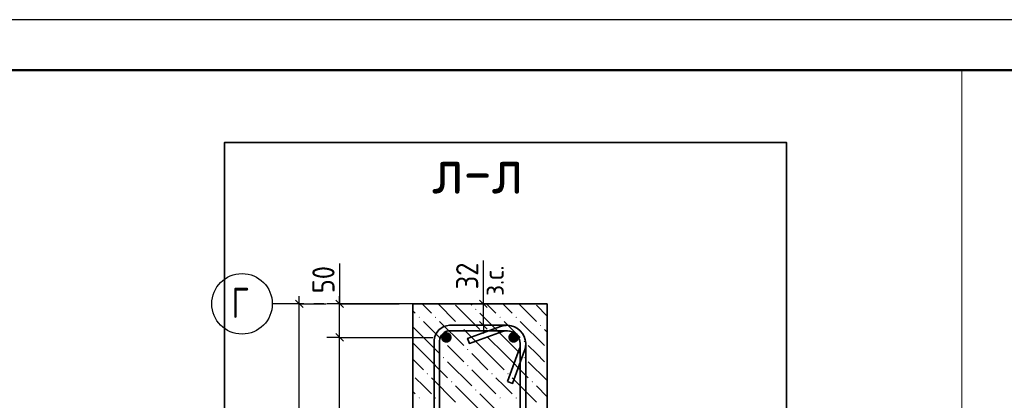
# Model space of a CAD drawing. Header units: millimetres. Extents: x 0 to 42000, y 0 to 29700.
# Tile 9 of 12: x 11707 to 21466, y 25925 to 29700. Entities that reach past the tile are written whole.
import ezdxf

# ---------------------------------------------------------------- set-up
doc = ezdxf.new("R2010")
doc.units = ezdxf.units.MM
doc.linetypes.add('______5', pattern=[1100, 800, -100, 100, -100])
for name, color, linetype, lineweight in [('S1 Продольная арматура', 7, 'Continuous', 35), ('Standard', 7, 'Continuous', 25), ('ЖБ Пилон', 7, 'Continuous', 35), ('Заголовок чертежа', 7, 'Continuous', 25)]:
    doc.layers.add(name, color=color, linetype=linetype, lineweight=lineweight)
doc.layers.add('Оси', color=7, linetype='______5')
doc.layers.add('Размерная выноска', color=7, linetype='Continuous')
doc.layers.add('Хомут', color=7, linetype='Continuous', lineweight=25, true_color=0x6e3c1e)
doc.styles.add('ISOCPEUR', font='txt')

msp = doc.modelspace()

# ---------------------------------------------------------------- hatches: boundary and pattern name
at = {"layer": 'S1 Продольная арматура', "linetype": 'Continuous', "lineweight": 18, "transparency": 33554687}
for points in [[(15989.1, 26549), (15985, 26569.4), (15973.5, 26586.7), (15956.2, 26598.3), (15935.8, 26602.3), (15915.4, 26598.3), (15898, 26586.7), (15886.5, 26569.4), (15882.4, 26549), (15886.5, 26528.6), (15898, 26511.3), (15915.4, 26499.7), (15935.8, 26495.7), (15956.2, 26499.7), (15973.5, 26511.3), (15985, 26528.6)], [(15989.1, 26549), (15985, 26569.4), (15973.5, 26586.7), (15956.2, 26598.3), (15935.8, 26602.3), (15915.4, 26598.3), (15898, 26586.7), (15886.5, 26569.4), (15882.4, 26549), (15886.5, 26528.6), (15898, 26511.3), (15915.4, 26499.7), (15935.8, 26495.7), (15956.2, 26499.7), (15973.5, 26511.3), (15985, 26528.6)], [(16655.8, 26549), (16651.7, 26569.4), (16640.1, 26586.7), (16622.8, 26598.3), (16602.4, 26602.3), (16582, 26598.3), (16564.7, 26586.7), (16553.1, 26569.4), (16549.1, 26549), (16553.1, 26528.6), (16564.7, 26511.3), (16582, 26499.7), (16602.4, 26495.7), (16622.8, 26499.7), (16640.1, 26511.3), (16651.7, 26528.6)], [(16655.8, 26549), (16651.7, 26569.4), (16640.1, 26586.7), (16622.8, 26598.3), (16602.4, 26602.3), (16582, 26598.3), (16564.7, 26586.7), (16553.1, 26569.4), (16549.1, 26549), (16553.1, 26528.6), (16564.7, 26511.3), (16582, 26499.7), (16602.4, 26495.7), (16622.8, 26499.7), (16640.1, 26511.3), (16651.7, 26528.6)]]:
    msp.add_hatch(color=7, dxfattribs=at).paths.add_polyline_path(points)
at = {"layer": 'ЖБ Пилон', "linetype": 'Continuous', "lineweight": 18, "transparency": 33554687}
for points in [[(15661.3, 26748.5), (15667.8, 26755), (15674.3, 26748.5), (15667.8, 26742)], [(15821.3, 26748.5), (15827.8, 26755), (15834.3, 26748.5), (15827.8, 26742)], [(16221.3, 26828.5), (16227.8, 26835), (16234.3, 26828.5), (16227.8, 26822)], [(16461.3, 26748.5), (16467.8, 26755), (16474.3, 26748.5), (16467.8, 26742)], [(16621.3, 26748.5), (16627.8, 26755), (16634.3, 26748.5), (16627.8, 26742)], [(16061.3, 26668.5), (16067.8, 26675), (16074.3, 26668.5), (16067.8, 26662)], [(16861.3, 26668.5), (16867.8, 26675), (16874.3, 26668.5), (16867.8, 26662)], [(16301.3, 26588.5), (16307.8, 26595), (16314.3, 26588.5), (16307.8, 26582)], [(15901.3, 26508.5), (15907.8, 26515), (15914.3, 26508.5), (15907.8, 26502)], [(16701.3, 26508.5), (16707.8, 26515), (16714.3, 26508.5), (16707.8, 26502)], [(15901.3, 26348.5), (15907.8, 26355), (15914.3, 26348.5), (15907.8, 26342)], [(16141.3, 26428.5), (16147.8, 26435), (16154.3, 26428.5), (16147.8, 26422)], [(16701.3, 26348.5), (16707.8, 26355), (16714.3, 26348.5), (16707.8, 26342)], [(16141.3, 26268.5), (16147.8, 26275), (16154.3, 26268.5), (16147.8, 26262)], [(15741.3, 26188.5), (15747.8, 26195), (15754.3, 26188.5), (15747.8, 26182)], [(16381.3, 26188.5), (16387.8, 26195), (16394.3, 26188.5), (16387.8, 26182)], [(16541.3, 26188.5), (16547.8, 26195), (16554.3, 26188.5), (16547.8, 26182)], [(15981.3, 26108.5), (15987.8, 26115), (15994.3, 26108.5), (15987.8, 26102)], [(16781.3, 26108.5), (16787.8, 26115), (16794.3, 26108.5), (16787.8, 26102)], [(16221.3, 26028.5), (16227.8, 26035), (16234.3, 26028.5), (16227.8, 26022)], [(15661.3, 25948.5), (15667.8, 25955), (15674.3, 25948.5), (15667.8, 25942)], [(15821.3, 25948.5), (15827.8, 25955), (15834.3, 25948.5), (15827.8, 25942)], [(16461.3, 25948.5), (16467.8, 25955), (16474.3, 25948.5), (16467.8, 25942)], [(16621.3, 25948.5), (16627.8, 25955), (16634.3, 25948.5), (16627.8, 25942)]]:
    msp.add_hatch(color=7, dxfattribs=at).paths.add_polyline_path(points, flags=16)

# ---------------------------------------------------------------- linework, layer by layer
at = {"layer": 'Standard', "color": 7, "linetype": 'Continuous', "lineweight": -3, "transparency": 33554687}
for p, q in [((14477.7, 26882.3), (14477.7, 26957.3)), ((14877.7, 26882.3), (14877.7, 26957.3)), ((16302.4, 26882.3), (16302.4, 26957.3)), ((14477.7, 26882.3), (14352.7, 26882.3)), ((14477.7, 26882.3), (14602.7, 26882.3)), ((14477.7, 26882.3), (14744.3, 26882.3)), ((14877.7, 26882.3), (14752.7, 26882.3)), ((14877.7, 26882.3), (15002.7, 26882.3)), ((14877.7, 26882.3), (15469.1, 26882.3)), ((14877.7, 26549), (14877.7, 26882.3)), ((16302.4, 26882.3), (16177.4, 26882.3)), ((16302.4, 26882.3), (16427.4, 26882.3)), ((16302.4, 26669), (16302.4, 26882.3)), ((16302.4, 26669), (16177.4, 26669)), ((16302.4, 26669), (16427.4, 26669)), ((16302.4, 26669), (16302.4, 26594)), ((14877.7, 26549), (14752.7, 26549)), ((14877.7, 26549), (15002.7, 26549)), ((14877.7, 26549), (15802.4, 26549)), ((14877.7, 24549), (14877.7, 26549))]:
    msp.add_line(p, q, dxfattribs=at)
at = {"layer": 'Standard', "color": 7, "linetype": 'Continuous', "lineweight": 25, "transparency": 33554687}
for p, q in [((14515.2, 26844.8), (14440.2, 26919.8)), ((14915.2, 26844.8), (14840.2, 26919.8)), ((16339.9, 26844.8), (16264.9, 26919.8)), ((16339.9, 26631.5), (16264.9, 26706.5)), ((14915.2, 26511.5), (14840.2, 26586.5))]:
    msp.add_line(p, q, dxfattribs=at)
msp.add_lwpolyline([(0, 0), (42000, 0), (42000, 29700), (0, 29700), (0, 0)], close=True, dxfattribs=at)
at = {"layer": 'Standard', "color": 7, "linetype": 'Continuous', "lineweight": 50, "transparency": 33554687}
msp.add_lwpolyline([(2000, 29200), (41500, 29200), (41500, 500), (2000, 500), (2000, 29200)], close=True, dxfattribs=at)
at = {"layer": 'Standard', "color": 7, "linetype": 'Continuous', "lineweight": 35, "transparency": 33554687}
msp.add_lwpolyline([(23000, 29200), (2000, 29200), (2000, 500), (23000, 500), (23000, 29200)], dxfattribs=at)
at = {"layer": 'Standard', "color": 7, "linetype": 'Continuous', "lineweight": 13, "transparency": 33554687}
msp.add_lwpolyline([(21046.1, 29200), (2000, 29200), (2000, 13705.3), (21046.1, 13705.3), (21046.1, 29200)], dxfattribs=at)
at = {"layer": 'Standard', "color": 254, "linetype": 'Continuous', "lineweight": 35, "true_color": 0xc4c4ff, "transparency": 33554687}
msp.add_lwpolyline([(13737.6, 17916.6), (19306.5, 17916.6), (19306.5, 28483.4), (13737.6, 28483.4), (13737.6, 17916.6)], dxfattribs=at)
at = {"layer": 'Standard', "color": 7, "linetype": 'Continuous', "lineweight": -3, "transparency": 33554687}
msp.add_lwpolyline([(14477.7, 20215.7), (14477.7, 23199.6), (14477.7, 23199.6), (14477.7, 26882.3)], dxfattribs=at)
at = {"layer": 'ЖБ Пилон', "color": 7, "linetype": 'Continuous', "lineweight": 35, "transparency": 33554687}
for p, q in [((15602.4, 26882.3), (15602.4, 20215.7)), ((16935.8, 26882.3), (15602.4, 26882.3)), ((16935.8, 20215.7), (16935.8, 26882.3))]:
    msp.add_line(p, q, dxfattribs=at)
at = {"layer": 'ЖБ Пилон', "color": 9, "linetype": 'Continuous', "lineweight": 18, "true_color": 0xc7c7c7, "transparency": 33554687}
for p, q in [((15707.8, 26868.5), (15693.9, 26882.3)), ((15787.8, 26788.5), (15707.8, 26868.5)), ((15853.9, 26882.3), (16027.8, 26708.5)), ((16027.8, 26868.5), (16267.8, 26628.5)), ((16173.9, 26882.3), (16187.8, 26868.5)), ((16333.9, 26882.3), (16427.8, 26788.5)), ((16507.8, 26868.5), (16493.9, 26882.3)), ((16587.8, 26788.5), (16507.8, 26868.5)), ((16653.9, 26882.3), (16827.8, 26708.5)), ((16827.8, 26868.5), (16935.8, 26760.5)), ((15602.4, 26813.8), (15627.8, 26788.5)), ((16507.8, 26548.5), (16267.8, 26788.5)), ((15707.8, 26548.5), (15602.4, 26653.8)), ((15707.8, 26708.5), (15867.8, 26548.5)), ((15867.8, 26708.5), (16107.8, 26468.5)), ((16507.8, 26708.5), (16667.8, 26548.5)), ((16667.8, 26708.5), (16907.8, 26468.5)), ((15707.8, 26548.5), (15867.8, 26388.5)), ((16347.8, 26388.5), (16107.8, 26628.5)), ((16347.8, 26548.5), (16507.8, 26388.5)), ((16507.8, 26548.5), (16667.8, 26388.5)), ((16935.8, 26600.5), (16907.8, 26628.5)), ((15602.4, 26493.8), (15707.8, 26388.5)), ((16027.8, 26388.5), (15947.8, 26468.5)), ((16827.8, 26388.5), (16747.8, 26468.5)), ((15707.8, 26388.5), (15947.8, 26148.5)), ((16107.8, 26308.5), (16027.8, 26388.5)), ((16187.8, 26388.5), (16347.8, 26228.5)), ((16347.8, 26388.5), (16507.8, 26228.5)), ((16507.8, 26388.5), (16747.8, 26148.5)), ((16907.8, 26308.5), (16827.8, 26388.5)), ((15602.4, 26333.8), (15707.8, 26228.5)), ((15947.8, 26308.5), (16187.8, 26068.5)), ((16747.8, 26308.5), (16935.8, 26120.5)), ((16187.8, 26228.5), (16427.8, 25988.5)), ((15707.8, 26068.5), (15627.8, 26148.5)), ((15787.8, 25988.5), (15707.8, 26068.5)), ((15787.8, 26148.5), (16027.8, 25908.5)), ((16027.8, 26068.5), (16267.8, 25828.5)), ((16507.8, 26068.5), (16427.8, 26148.5)), ((16587.8, 25988.5), (16507.8, 26068.5)), ((16587.8, 26148.5), (16827.8, 25908.5)), ((16827.8, 26068.5), (16935.8, 25960.5)), ((15602.4, 26013.8), (15627.8, 25988.5)), ((16507.8, 25748.5), (16267.8, 25988.5))]:
    msp.add_line(p, q, dxfattribs=at)
at = {"layer": 'Оси', "color": 8, "linetype": '______5', "lineweight": -3, "transparency": 33554687}
msp.add_line((15622.1, 26882.3), (14211, 26882.3), dxfattribs=at)
at = {"layer": 'Оси', "color": 7, "linetype": 'Continuous', "lineweight": -3, "transparency": 33554687}
msp.add_circle((13911, 26882.3), 300, dxfattribs=at)
at = {"layer": 'Размерная выноска', "color": 7, "linetype": 'Continuous', "lineweight": -3, "transparency": 33554687}
for p, q in [((14877.7, 27282.3), (14877.7, 26882.3)), ((16302.4, 26882.3), (16302.4, 27312.6))]:
    msp.add_line(p, q, dxfattribs=at)
at = {"layer": 'Хомут', "color": 7, "linetype": 'Continuous', "lineweight": 35, "transparency": 33554687}
for points in [[(15815.8, 22578.8), (15815.8, 26519.2), (15819.6, 26546.6), (15829, 26575.1), (15843.7, 26601.4), (15861.8, 26623), (15883.4, 26641.1), (15909.7, 26655.8), (15938.2, 26665.2), (15965.6, 26669), (16544.6, 26669), (16577.1, 26664.5), (16611, 26653.3), (16642.2, 26635.9), (16667.8, 26614.4), (16689.3, 26588.7), (16706.7, 26557.6), (16717.9, 26523.7), (16722.4, 26491.2), (16722.4, 26480.4), (16722.2, 26472.8), (16721.6, 26465.2), (16720.8, 26457.5), (16719.6, 26449.9), (16718.1, 26442.4), (16716.3, 26434.9), (16714.2, 26427.5), (16711.8, 26420.3), (16592.6, 26092.7), (16542.5, 26111)], [(15815.8, 22578.8), (15815.8, 26519.2), (15819.6, 26546.6), (15829, 26575.1), (15843.7, 26601.4), (15861.8, 26623), (15883.4, 26641.1), (15909.7, 26655.8), (15938.2, 26665.2), (15965.6, 26669), (16544.6, 26669), (16577.1, 26664.5), (16611, 26653.3), (16642.2, 26635.9), (16667.8, 26614.4), (16689.3, 26588.7), (16706.7, 26557.6), (16717.9, 26523.7), (16722.4, 26491.2), (16722.4, 26480.4), (16722.2, 26472.8), (16721.6, 26465.2), (16720.8, 26457.5), (16719.6, 26449.9), (16718.1, 26442.4), (16716.3, 26434.9), (16714.2, 26427.5), (16711.8, 26420.3), (16592.6, 26092.7), (16542.5, 26111)], [(15815.8, 22578.8), (15815.8, 26519.2), (15819.6, 26546.6), (15829, 26575.1), (15843.7, 26601.4), (15861.8, 26623), (15883.4, 26641.1), (15909.7, 26655.8), (15938.2, 26665.2), (15965.6, 26669), (16544.6, 26669), (16577.1, 26664.5), (16611, 26653.3), (16642.2, 26635.9), (16667.8, 26614.4), (16689.3, 26588.7), (16706.7, 26557.6), (16717.9, 26523.7), (16722.4, 26491.2), (16722.4, 26480.4), (16722.2, 26472.8), (16721.6, 26465.2), (16720.8, 26457.5), (16719.6, 26449.9), (16718.1, 26442.4), (16716.3, 26434.9), (16714.2, 26427.5), (16711.8, 26420.3), (16592.6, 26092.7), (16542.5, 26111)], [(15815.8, 22578.8), (15815.8, 26519.2), (15819.6, 26546.6), (15829, 26575.1), (15843.7, 26601.4), (15861.8, 26623), (15883.4, 26641.1), (15909.7, 26655.8), (15938.2, 26665.2), (15965.6, 26669), (16544.6, 26669), (16577.1, 26664.5), (16611, 26653.3), (16642.2, 26635.9), (16667.8, 26614.4), (16689.3, 26588.7), (16706.7, 26557.6), (16717.9, 26523.7), (16722.4, 26491.2), (16722.4, 26480.4), (16722.2, 26472.8), (16721.6, 26465.2), (16720.8, 26457.5), (16719.6, 26449.9), (16718.1, 26442.4), (16716.3, 26434.9), (16714.2, 26427.5), (16711.8, 26420.3), (16592.6, 26092.7), (16542.5, 26111)], [(15815.8, 22578.8), (15815.8, 26519.2), (15819.6, 26546.6), (15829, 26575.1), (15843.7, 26601.4), (15861.8, 26623), (15883.4, 26641.1), (15909.7, 26655.8), (15938.2, 26665.2), (15965.6, 26669), (16544.6, 26669), (16577.1, 26664.5), (16611, 26653.3), (16642.2, 26635.9), (16667.8, 26614.4), (16689.3, 26588.7), (16706.7, 26557.6), (16717.9, 26523.7), (16722.4, 26491.2), (16722.4, 26480.4), (16722.2, 26472.8), (16721.6, 26465.2), (16720.8, 26457.5), (16719.6, 26449.9), (16718.1, 26442.4), (16716.3, 26434.9), (16714.2, 26427.5), (16711.8, 26420.3), (16592.6, 26092.7), (16542.5, 26111)], [(15815.8, 22578.8), (15815.8, 26519.2), (15819.6, 26546.6), (15829, 26575.1), (15843.7, 26601.4), (15861.8, 26623), (15883.4, 26641.1), (15909.7, 26655.8), (15938.2, 26665.2), (15965.6, 26669), (16544.6, 26669), (16577.1, 26664.5), (16611, 26653.3), (16642.2, 26635.9), (16667.8, 26614.4), (16689.3, 26588.7), (16706.7, 26557.6), (16717.9, 26523.7), (16722.4, 26491.2), (16722.4, 26480.4), (16722.2, 26472.8), (16721.6, 26465.2), (16720.8, 26457.5), (16719.6, 26449.9), (16718.1, 26442.4), (16716.3, 26434.9), (16714.2, 26427.5), (16711.8, 26420.3), (16592.6, 26092.7), (16542.5, 26111)], [(16669.1, 22582.5), (16669.1, 26487.5), (16665.7, 26511.6), (16657.7, 26536), (16645.2, 26558.3), (16630, 26576.5), (16611.8, 26591.7), (16589.4, 26604.3), (16565, 26612.3), (16540.9, 26615.7), (16534.6, 26615.7), (16529, 26615.5), (16523.5, 26615.1), (16518, 26614.5), (16512.6, 26613.6), (16507.2, 26612.6), (16501.9, 26611.3), (16496.6, 26609.8), (16491.2, 26608), (16164.4, 26489.1), (16146.1, 26539.2), (16473.8, 26658.4), (16480.9, 26660.8), (16488.3, 26662.9), (16495.8, 26664.7), (16503.3, 26666.2), (16510.9, 26667.4), (16518.6, 26668.2), (16526.3, 26668.8), (16533.8, 26669), (16544.6, 26669), (16577.1, 26664.5), (16611, 26653.3), (16642.2, 26635.9), (16667.8, 26614.4), (16689.3, 26588.7), (16706.7, 26557.6), (16717.9, 26523.7), (16722.4, 26491.2), (16722.4, 22578.8)], [(16669.1, 22582.5), (16669.1, 26487.5), (16665.7, 26511.6), (16657.7, 26536), (16645.2, 26558.3), (16630, 26576.5), (16611.8, 26591.7), (16589.4, 26604.3), (16565, 26612.3), (16540.9, 26615.7), (16534.6, 26615.7), (16529, 26615.5), (16523.5, 26615.1), (16518, 26614.5), (16512.6, 26613.6), (16507.2, 26612.6), (16501.9, 26611.3), (16496.6, 26609.8), (16491.2, 26608), (16164.4, 26489.1), (16146.1, 26539.2), (16473.8, 26658.4), (16480.9, 26660.8), (16488.3, 26662.9), (16495.8, 26664.7), (16503.3, 26666.2), (16510.9, 26667.4), (16518.6, 26668.2), (16526.3, 26668.8), (16533.8, 26669), (16544.6, 26669), (16577.1, 26664.5), (16611, 26653.3), (16642.2, 26635.9), (16667.8, 26614.4), (16689.3, 26588.7), (16706.7, 26557.6), (16717.9, 26523.7), (16722.4, 26491.2), (16722.4, 22578.8)], [(16669.1, 22582.5), (16669.1, 26487.5), (16665.7, 26511.6), (16657.7, 26536), (16645.2, 26558.3), (16630, 26576.5), (16611.8, 26591.7), (16589.4, 26604.3), (16565, 26612.3), (16540.9, 26615.7), (16534.6, 26615.7), (16529, 26615.5), (16523.5, 26615.1), (16518, 26614.5), (16512.6, 26613.6), (16507.2, 26612.6), (16501.9, 26611.3), (16496.6, 26609.8), (16491.2, 26608), (16164.4, 26489.1), (16146.1, 26539.2), (16473.8, 26658.4), (16480.9, 26660.8), (16488.3, 26662.9), (16495.8, 26664.7), (16503.3, 26666.2), (16510.9, 26667.4), (16518.6, 26668.2), (16526.3, 26668.8), (16533.8, 26669), (16544.6, 26669), (16577.1, 26664.5), (16611, 26653.3), (16642.2, 26635.9), (16667.8, 26614.4), (16689.3, 26588.7), (16706.7, 26557.6), (16717.9, 26523.7), (16722.4, 26491.2), (16722.4, 22578.8)], [(16669.1, 22582.5), (16669.1, 26487.5), (16665.7, 26511.6), (16657.7, 26536), (16645.2, 26558.3), (16630, 26576.5), (16611.8, 26591.7), (16589.4, 26604.3), (16565, 26612.3), (16540.9, 26615.7), (16534.6, 26615.7), (16529, 26615.5), (16523.5, 26615.1), (16518, 26614.5), (16512.6, 26613.6), (16507.2, 26612.6), (16501.9, 26611.3), (16496.6, 26609.8), (16491.2, 26608), (16164.4, 26489.1), (16146.1, 26539.2), (16473.8, 26658.4), (16480.9, 26660.8), (16488.3, 26662.9), (16495.8, 26664.7), (16503.3, 26666.2), (16510.9, 26667.4), (16518.6, 26668.2), (16526.3, 26668.8), (16533.8, 26669), (16544.6, 26669), (16577.1, 26664.5), (16611, 26653.3), (16642.2, 26635.9), (16667.8, 26614.4), (16689.3, 26588.7), (16706.7, 26557.6), (16717.9, 26523.7), (16722.4, 26491.2), (16722.4, 22578.8)], [(16669.1, 22582.5), (16669.1, 26487.5), (16665.7, 26511.6), (16657.7, 26536), (16645.2, 26558.3), (16630, 26576.5), (16611.8, 26591.7), (16589.4, 26604.3), (16565, 26612.3), (16540.9, 26615.7), (16534.6, 26615.7), (16529, 26615.5), (16523.5, 26615.1), (16518, 26614.5), (16512.6, 26613.6), (16507.2, 26612.6), (16501.9, 26611.3), (16496.6, 26609.8), (16491.2, 26608), (16164.4, 26489.1), (16146.1, 26539.2), (16473.8, 26658.4), (16480.9, 26660.8), (16488.3, 26662.9), (16495.8, 26664.7), (16503.3, 26666.2), (16510.9, 26667.4), (16518.6, 26668.2), (16526.3, 26668.8), (16533.8, 26669), (16544.6, 26669), (16577.1, 26664.5), (16611, 26653.3), (16642.2, 26635.9), (16667.8, 26614.4), (16689.3, 26588.7), (16706.7, 26557.6), (16717.9, 26523.7), (16722.4, 26491.2), (16722.4, 22578.8)], [(16669.1, 22582.5), (16669.1, 26487.5), (16665.7, 26511.6), (16657.7, 26536), (16645.2, 26558.3), (16630, 26576.5), (16611.8, 26591.7), (16589.4, 26604.3), (16565, 26612.3), (16540.9, 26615.7), (16534.6, 26615.7), (16529, 26615.5), (16523.5, 26615.1), (16518, 26614.5), (16512.6, 26613.6), (16507.2, 26612.6), (16501.9, 26611.3), (16496.6, 26609.8), (16491.2, 26608), (16164.4, 26489.1), (16146.1, 26539.2), (16473.8, 26658.4), (16480.9, 26660.8), (16488.3, 26662.9), (16495.8, 26664.7), (16503.3, 26666.2), (16510.9, 26667.4), (16518.6, 26668.2), (16526.3, 26668.8), (16533.8, 26669), (16544.6, 26669), (16577.1, 26664.5), (16611, 26653.3), (16642.2, 26635.9), (16667.8, 26614.4), (16689.3, 26588.7), (16706.7, 26557.6), (16717.9, 26523.7), (16722.4, 26491.2), (16722.4, 22578.8)], [(16542.5, 26111), (16661.4, 26437.8), (16663.2, 26443.2), (16664.7, 26448.4), (16666, 26453.8), (16667.1, 26459.2), (16667.9, 26464.6), (16668.5, 26470.1), (16668.9, 26475.6), (16669.1, 26481.2), (16669.1, 26487.5), (16665.7, 26511.6), (16657.7, 26536), (16645.2, 26558.3), (16630, 26576.5), (16611.8, 26591.7), (16589.4, 26604.3), (16565, 26612.3), (16540.9, 26615.7), (15969.2, 26615.7), (15950.3, 26613), (15931.3, 26606.8), (15913.8, 26597), (15899.6, 26585.1), (15887.8, 26571), (15878, 26553.5), (15871.7, 26534.4), (15869.1, 26515.5), (15869.1, 22582.5)], [(16542.5, 26111), (16661.4, 26437.8), (16663.2, 26443.2), (16664.7, 26448.4), (16666, 26453.8), (16667.1, 26459.2), (16667.9, 26464.6), (16668.5, 26470.1), (16668.9, 26475.6), (16669.1, 26481.2), (16669.1, 26487.5), (16665.7, 26511.6), (16657.7, 26536), (16645.2, 26558.3), (16630, 26576.5), (16611.8, 26591.7), (16589.4, 26604.3), (16565, 26612.3), (16540.9, 26615.7), (15969.2, 26615.7), (15950.3, 26613), (15931.3, 26606.8), (15913.8, 26597), (15899.6, 26585.1), (15887.8, 26571), (15878, 26553.5), (15871.7, 26534.4), (15869.1, 26515.5), (15869.1, 22582.5)], [(16542.5, 26111), (16661.4, 26437.8), (16663.2, 26443.2), (16664.7, 26448.4), (16666, 26453.8), (16667.1, 26459.2), (16667.9, 26464.6), (16668.5, 26470.1), (16668.9, 26475.6), (16669.1, 26481.2), (16669.1, 26487.5), (16665.7, 26511.6), (16657.7, 26536), (16645.2, 26558.3), (16630, 26576.5), (16611.8, 26591.7), (16589.4, 26604.3), (16565, 26612.3), (16540.9, 26615.7), (15969.2, 26615.7), (15950.3, 26613), (15931.3, 26606.8), (15913.8, 26597), (15899.6, 26585.1), (15887.8, 26571), (15878, 26553.5), (15871.7, 26534.4), (15869.1, 26515.5), (15869.1, 22582.5)], [(16542.5, 26111), (16661.4, 26437.8), (16663.2, 26443.2), (16664.7, 26448.4), (16666, 26453.8), (16667.1, 26459.2), (16667.9, 26464.6), (16668.5, 26470.1), (16668.9, 26475.6), (16669.1, 26481.2), (16669.1, 26487.5), (16665.7, 26511.6), (16657.7, 26536), (16645.2, 26558.3), (16630, 26576.5), (16611.8, 26591.7), (16589.4, 26604.3), (16565, 26612.3), (16540.9, 26615.7), (15969.2, 26615.7), (15950.3, 26613), (15931.3, 26606.8), (15913.8, 26597), (15899.6, 26585.1), (15887.8, 26571), (15878, 26553.5), (15871.7, 26534.4), (15869.1, 26515.5), (15869.1, 22582.5)], [(16542.5, 26111), (16661.4, 26437.8), (16663.2, 26443.2), (16664.7, 26448.4), (16666, 26453.8), (16667.1, 26459.2), (16667.9, 26464.6), (16668.5, 26470.1), (16668.9, 26475.6), (16669.1, 26481.2), (16669.1, 26487.5), (16665.7, 26511.6), (16657.7, 26536), (16645.2, 26558.3), (16630, 26576.5), (16611.8, 26591.7), (16589.4, 26604.3), (16565, 26612.3), (16540.9, 26615.7), (15969.2, 26615.7), (15950.3, 26613), (15931.3, 26606.8), (15913.8, 26597), (15899.6, 26585.1), (15887.8, 26571), (15878, 26553.5), (15871.7, 26534.4), (15869.1, 26515.5), (15869.1, 22582.5)], [(16542.5, 26111), (16661.4, 26437.8), (16663.2, 26443.2), (16664.7, 26448.4), (16666, 26453.8), (16667.1, 26459.2), (16667.9, 26464.6), (16668.5, 26470.1), (16668.9, 26475.6), (16669.1, 26481.2), (16669.1, 26487.5), (16665.7, 26511.6), (16657.7, 26536), (16645.2, 26558.3), (16630, 26576.5), (16611.8, 26591.7), (16589.4, 26604.3), (16565, 26612.3), (16540.9, 26615.7), (15969.2, 26615.7), (15950.3, 26613), (15931.3, 26606.8), (15913.8, 26597), (15899.6, 26585.1), (15887.8, 26571), (15878, 26553.5), (15871.7, 26534.4), (15869.1, 26515.5), (15869.1, 22582.5)]]:
    msp.add_lwpolyline(points, dxfattribs=at)

# ---------------------------------------------------------------- texts
at = {"layer": 'Standard', "color": 7, "linetype": 'Continuous', "lineweight": 18, "transparency": 33554687, "insert": (16505.6, 26960.7), "char_height": 200, "width": 459.942, "attachment_point": 7, "rotation": 90, "style": 'ISOCPEUR'}
msp.add_mtext('\\W0.90;з.с.', dxfattribs=at)
at = {"layer": 'Standard', "color": 7, "linetype": 'Continuous', "lineweight": 25, "transparency": 33554687, "char_height": 220, "width": 403.94, "attachment_point": 7, "rotation": 90, "style": 'ISOCPEUR'}
for s, insert in [('\\W0.87;50', (14827.7, 26986.5)), ('\\W0.87;32', (16252.4, 27025.5))]:
    msp.add_mtext(s, dxfattribs=dict(at, insert=insert))
at = {"layer": 'Заголовок чертежа', "color": 7, "linetype": 'Continuous', "lineweight": 50, "transparency": 33554687, "insert": (15793.8, 27975), "char_height": 450, "width": 1149.522, "attachment_point": 7, "style": 'ISOCPEUR'}
msp.add_mtext('\\W0.91;л-л', dxfattribs=at)
at = {"layer": 'Оси', "color": 7, "linetype": 'Continuous', "lineweight": 25, "transparency": 33554687, "insert": (13806, 26742.3), "char_height": 300, "width": 326.407, "attachment_point": 7, "style": 'ISOCPEUR'}
msp.add_mtext('\\W0.78;Г', dxfattribs=at)

doc.saveas('drawing.dxf')
